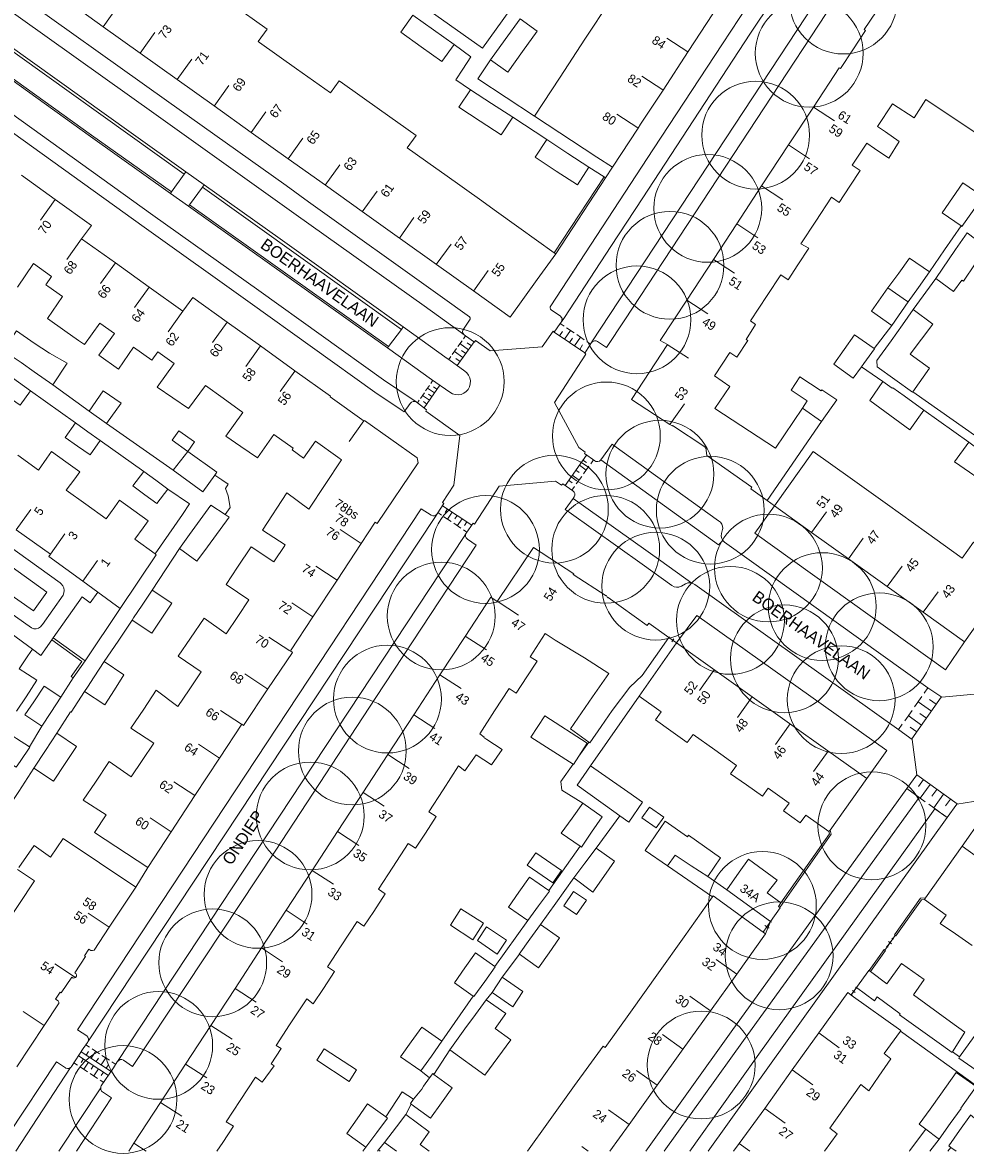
# Model space of a CAD drawing. Header units: metres. Extents: x 134994 to 136506, y 457393 to 459006.
# Tile 7 of 171: x 135305 to 135417, y 457400 to 457534. Entities that reach past the tile are written whole.
import ezdxf
from ezdxf.enums import TextEntityAlignment as Align

# ---------------------------------------------------------------- set-up
doc = ezdxf.new("R2010")
doc.units = ezdxf.units.M
for name, color, linetype, lineweight in [('B-WE-GR-BOOM-S', 250, 'Continuous', 13), ('B-WE-KG_BEBOUWING', 251, 'Continuous', 20), ('B-WE-KG_BEBOUWING TUSSENMUUR', 251, 'Continuous', 5), ('B-WE-KG_HUISNR', 251, 'Continuous', 5), ('B-WE-KG_ONDERGROND_REST', 251, 'Continuous', 5), ('B-WE-KG_STRAATNAAM', 251, 'Continuous', 5)]:
    doc.layers.add(name, color=color, linetype=linetype, lineweight=lineweight)
doc.styles.add('Styledgn000', font='dgn000.shx')

# ---------------------------------------------------------------- blocks, each defined once
blk = doc.blocks.new('SGR-BOOM_02')
blk.add_circle((0, 0), 6.4)

msp = doc.modelspace()

# ---------------------------------------------------------------- linework, layer by layer
at = {"layer": 'B-WE-KG_BEBOUWING', "flags": 128}
for points in [[(135310.51, 457536.69), (135314.91, 457533.55), (135319.3, 457530.41), (135323.7, 457527.28), (135328.09, 457524.14), (135332.49, 457521), (135336.88, 457517.86), (135341.28, 457514.73), (135345.63, 457511.62), (135350.07, 457508.45), (135350.19, 457508.36), (135354.46, 457505.31), (135358.86, 457502.17), (135363.23, 457499.05), (135366.44, 457503.53), (135368.62, 457506.58), (135368.45, 457506.7), (135364.24, 457509.71), (135361.33, 457511.79), (135359.85, 457512.85), (135355.45, 457515.98), (135354.39, 457516.74), (135350.99, 457519.16), (135352.04, 457520.64), (135347.71, 457523.73), (135343.31, 457526.86), (135342.93, 457527.13), (135341.87, 457525.69), (135337.87, 457528.54), (135333.48, 457531.68), (135333.3, 457531.8), (135334.37, 457533.25), (135330.13, 457536.28)], [(135375.11, 457536.67), (135372.1, 457532.08), (135369.14, 457527.57), (135366.1, 457522.91), (135373.5, 457518.07), (135375.35, 457516.85), (135378.4, 457521.51), (135378.7, 457521.96), (135381.36, 457526.03), (135384.36, 457530.62), (135387.27, 457535.07)], [(135406.66, 457535.32), (135405.24, 457533.2), (135405.4, 457533.08), (135403.91, 457530.79), (135402.45, 457528.57), (135402.27, 457528.67), (135399.22, 457524.01), (135396.26, 457519.5), (135393.07, 457514.64), (135390.11, 457510.13), (135387.34, 457505.91), (135384.17, 457501.08), (135381.03, 457496.3), (135381.88, 457495.79), (135377.63, 457489.28), (135382.17, 457486.32), (135382.45, 457486.14), (135382.49, 457486.2), (135386.33, 457483.65), (135386.35, 457483.55), (135386.43, 457483.55), (135386.58, 457482.63), (135391.91, 457478.86), (135391.78, 457478.68), (135393.72, 457477.3), (135400.18, 457486.65)], [(135397.91, 457488.26), (135398.49, 457489.12), (135396.56, 457490.4), (135397.61, 457491.98), (135400.12, 457490.31), (135400.2, 457490.43), (135401.98, 457489.25), (135400.18, 457486.65), (135397.91, 457488.26), (135394.73, 457483.51), (135387.52, 457488.2), (135389.3, 457490.83), (135387.48, 457492.07), (135389.3, 457494.84), (135390.14, 457494.29), (135391.42, 457496.28), (135391.24, 457496.39), (135392.36, 457498.17), (135391.75, 457498.6), (135393.73, 457501.63), (135395.33, 457504.08), (135396.22, 457503.47), (135397.37, 457505.25), (135398.67, 457507.26), (135397.74, 457507.77), (135399.49, 457510.44), (135401.35, 457513.29), (135402.27, 457512.68), (135403.55, 457514.62), (135404.76, 457516.48), (135403.83, 457517.09), (135405.55, 457519.72), (135406.47, 457519.09), (135408.17, 457517.93), (135409.41, 457519.91), (135407.76, 457521.06), (135406.84, 457521.69), (135408.59, 457524.38), (135411.17, 457522.71), (135412.58, 457524.92), (135422.35, 457518.38)], [(135305.2, 457515.9), (135309.22, 457513.02), (135313.5, 457509.95), (135312.34, 457508.36), (135316.35, 457505.49), (135320.35, 457502.62), (135324.36, 457499.76), (135325.54, 457501.38), (135329.61, 457498.46), (135333.56, 457495.63), (135337.67, 457492.69), (135341.88, 457489.66), (135341.84, 457489.58), (135345.87, 457486.7), (135345.94, 457486.8), (135352.17, 457482.34), (135352.28, 457481.76), (135347.42, 457474.55), (135347.2, 457474.7), (135345.54, 457472.18), (135342.67, 457467.82), (135339.8, 457463.46), (135337.13, 457459.41), (135337.37, 457459.22), (135334.46, 457454.9), (135331.56, 457450.58), (135331.36, 457450.72), (135328.72, 457446.7), (135325.79, 457442.23), (135322.98, 457437.95), (135320.2, 457433.71), (135313.88, 457437.87), (135315.25, 457439.94), (135312.52, 457441.68), (135313.98, 457443.84), (135315.62, 457446.29), (135318.24, 457444.45), (135319.53, 457446.4), (135320.91, 457448.47), (135318.18, 457450.24), (135319.71, 457452.51), (135321.21, 457454.74), (135323.78, 457452.81), (135325.11, 457454.81), (135326.52, 457456.94), (135323.8, 457458.8), (135325.27, 457460.95), (135326.89, 457463.32), (135329.52, 457461.46), (135330.88, 457463.51), (135332.19, 457465.49), (135329.49, 457467.3), (135330.86, 457469.35), (135332.48, 457471.78), (135335.17, 457469.99), (135336.45, 457471.92), (135336.5, 457472), (135333.81, 457473.77), (135336.7, 457478.18), (135339.32, 457476.25), (135343.2, 457482.1), (135342.76, 457482.42), (135340.1, 457484.33), (135338.68, 457482.31), (135337.33, 457483.29), (135337.47, 457483.49), (135335.18, 457485.13), (135333.24, 457482.35), (135331.25, 457483.7), (135329.45, 457484.91), (135331.5, 457487.75), (135329.13, 457489.44), (135327.04, 457490.93), (135325.05, 457488.19), (135323.18, 457489.47), (135321.33, 457490.73), (135323.35, 457493.55), (135321.39, 457494.95), (135320.67, 457493.96), (135318.52, 457495.49), (135316.72, 457492.87), (135314.37, 457494.55), (135316.23, 457497.13), (135314.5, 457498.35), (135312.68, 457495.8), (135311.98, 457496.29), (135310.36, 457497.43), (135308.28, 457498.88), (135310.09, 457501.5), (135308.33, 457502.75), (135308.11, 457502.91), (135308.78, 457503.87), (135306.63, 457505.42), (135304.74, 457502.62)], [(135410.45, 457500.86), (135408.51, 457498.08), (135406.12, 457499.75), (135408.06, 457502.53)], [(135304.57, 457473.78), (135308.63, 457470.9), (135308.45, 457470.63), (135312.47, 457467.7), (135314.25, 457466.4), (135316.91, 457464.46), (135321.2, 457470.84), (135321.08, 457470.93), (135318.66, 457472.67), (135319.66, 457474.04), (135320.25, 457474.85), (135318.55, 457476.08), (135316.85, 457477.32), (135316.27, 457476.51), (135315.27, 457475.11), (135312.86, 457476.84), (135310.52, 457478.52), (135311.53, 457479.87), (135312.13, 457480.67), (135310.46, 457481.89), (135308.78, 457483.1), (135308.2, 457482.29), (135307.22, 457480.89), (135304.77, 457482.65)], [(135317.93, 457400), (135318.56, 457400.96), (135321.72, 457405.8), (135324.68, 457410.34), (135327.69, 457414.94), (135330.56, 457419.34), (135333.7, 457424.14), (135336.62, 457428.62), (135339.72, 457433.36), (135342.73, 457437.96), (135345.73, 457442.56), (135348.7, 457447.11), (135351.78, 457451.83), (135354.88, 457456.58), (135357.86, 457461.14), (135360.92, 457465.82), (135361.69, 457465.28), (135365.98, 457471.69), (135370.77, 457468.57), (135370.71, 457468.49), (135374.62, 457465.97), (135374.67, 457465.99), (135374.79, 457465.74), (135374.86, 457465.78), (135379.49, 457462.45), (135379.68, 457462.72), (135382.07, 457461.01), (135378.9, 457456.48), (135377.43, 457455.12), (135375.34, 457452.33), (135374.03, 457450.44), (135372.69, 457448.51), (135372.57, 457448.6), (135370.38, 457450.17), (135371.69, 457452.06), (135373, 457453.95), (135374.93, 457456.73), (135372.04, 457458.58), (135368.56, 457460.7), (135367.39, 457461.49), (135365.59, 457458.73), (135366.44, 457458.22), (135365.21, 457456.36), (135363.91, 457454.39), (135363.11, 457454.95), (135361.37, 457452.29), (135359.6, 457449.58), (135360.15, 457449.18), (135360.11, 457449.12), (135360.44, 457448.91), (135362.26, 457447.71), (135361.01, 457445.89), (135359.17, 457447.07), (135357.85, 457445.16), (135357.1, 457445.76), (135355.26, 457442.94), (135353.55, 457440.32), (135354.45, 457439.75), (135353.15, 457437.78), (135351.97, 457435.98), (135351.09, 457436.53), (135349.27, 457433.74), (135347.57, 457431.13), (135348.39, 457430.57), (135347.02, 457428.48), (135345.86, 457426.73), (135345.06, 457427.29), (135343.16, 457424.38), (135341.55, 457421.92), (135342.37, 457421.34), (135341.04, 457419.31), (135339.85, 457417.5), (135339.07, 457418.11), (135337.04, 457415.02), (135335.45, 457412.57), (135336.05, 457412.21), (135334.85, 457410.37), (135335.2, 457410.16), (135333.79, 457408.21), (135332.98, 457408.8), (135331.17, 457406.02), (135329.52, 457403.5), (135330.37, 457402.97), (135329.11, 457401.04), (135328.4, 457400)], [(135304.62, 457452.28), (135305.75, 457453.98), (135307.04, 457455.94), (135305.92, 457456.66), (135304.93, 457457.29), (135305.94, 457458.82), (135306.5, 457459.62), (135300.08, 457464.32)], [(135378.84, 457439.6), (135379.74, 457440.87), (135381.44, 457439.66), (135380.54, 457438.39), (135378.84, 457439.6)], [(135304.89, 457433.7), (135306.7, 457436.31), (135308.66, 457434.92), (135310.15, 457437.15), (135318.78, 457431.37), (135315.62, 457426.6), (135313.82, 457423.89), (135313.64, 457423.83), (135313.45, 457423.83), (135313.2, 457424), (135312.68, 457423.22), (135312.8, 457423.14), (135311.52, 457421.2), (135311.67, 457421.1), (135311.73, 457420.96), (135311.73, 457420.79), (135311.64, 457420.66), (135311.62, 457420.64), (135311.5, 457420.58), (135311.34, 457420.57), (135311.32, 457420.58), (135311.17, 457420.67), (135309.93, 457418.8), (135309.81, 457418.88), (135309.26, 457418.05), (135309.56, 457417.85), (135309.63, 457417.72), (135309.62, 457417.56), (135309.6, 457417.5), (135307.89, 457414.93), (135304.64, 457410.02)], [(135421.27, 457433.07), (135416.87, 457436.22), (135412.54, 457430.1), (135412.39, 457429.88), (135414.98, 457428.03), (135414.28, 457427.05), (135416.09, 457425.81), (135418.08, 457424.44)], [(135368.28, 457431.87), (135365.24, 457433.98), (135366.25, 457435.45), (135369.3, 457433.33), (135368.28, 457431.87)], [(135302.95, 457426.38), (135306.75, 457432.11), (135304.72, 457433.46)], [(135371.11, 457428.12), (135369.58, 457429.15), (135370.73, 457430.86), (135372.27, 457429.83), (135371.11, 457428.12)], [(135365.28, 457400), (135367.78, 457403.48), (135370.87, 457407.79), (135374.26, 457412.5), (135374.51, 457412.32), (135377.49, 457416.5), (135380.82, 457421.18), (135383.88, 457425.47), (135387.24, 457430.2), (135387.33, 457430.32), (135393.27, 457426.01), (135393.53, 457425.82), (135390.11, 457421.05), (135386.98, 457416.67), (135383.76, 457412.17), (135380.67, 457407.84), (135377.34, 457403.19), (135375.06, 457400)], [(135356.12, 457426.83), (135357.37, 457428.78), (135360.04, 457427.07), (135358.79, 457425.11), (135356.12, 457426.83)], [(135361.67, 457423.42), (135359.32, 457425.01), (135360.42, 457426.65), (135362.78, 457425.06), (135361.67, 457423.42)], [(135400.54, 457400), (135402.04, 457402.08), (135401.16, 457402.76), (135402.91, 457405.21), (135404.84, 457407.91), (135405.78, 457407.17), (135407, 457408.93), (135408.42, 457410.98), (135407.63, 457411.59), (135409.55, 457414.28), (135409.61, 457414.35), (135403.71, 457418.55), (135403.29, 457418.86), (135399.85, 457414.06), (135396.7, 457409.65), (135393.43, 457405.08), (135390.39, 457400.94), (135389.72, 457400)], [(135340.27, 457410.8), (135341.12, 457412.18), (135344.97, 457409.68), (135344.11, 457408.28), (135340.27, 457410.8)], [(135349.73, 457400), (135348.31, 457401.03), (135349.71, 457402.9), (135350.82, 457404.38), (135353.59, 457402.32), (135352.54, 457400.82), (135353.61, 457400.03), (135353.59, 457400)], [(135416.16, 457400), (135415.52, 457400.46), (135415.29, 457400.63), (135416.57, 457402.46), (135417.85, 457404.3), (135417.86, 457404.31), (135418.09, 457404.12), (135419.78, 457402.79), (135420.2, 457402.49), (135418.99, 457400.78), (135418.44, 457400)], [(135412.56, 457402.62), (135410.61, 457400.04), (135410.67, 457400)]]:
    msp.add_lwpolyline(points, dxfattribs=at)
for points in [[(135351.67, 457534.93), (135354.12, 457533.19), (135356.56, 457531.45), (135355.11, 457529.41), (135352.67, 457531.16), (135350.22, 457532.9)], [(135360.9, 457529.6), (135362.64, 457532.04), (135364.39, 457534.48), (135366.42, 457533.03), (135364.68, 457530.59), (135362.93, 457528.15)], [(135362.15, 457520.7), (135359.64, 457522.34), (135357.14, 457523.98), (135358.51, 457526.07), (135361.01, 457524.43), (135363.52, 457522.79)], [(135367.55, 457520.14), (135370.06, 457518.5), (135372.57, 457516.86), (135371.2, 457514.77), (135368.69, 457516.41), (135366.18, 457518.05)], [(135415.72, 457513.23), (135416.95, 457515.01), (135419.34, 457513.37), (135418.09, 457511.59), (135416.84, 457509.82), (135416.75, 457509.88), (135414.49, 457511.45)], [(135416.1, 457507.07), (135413.75, 457503.64), (135415.85, 457502.12), (135416.82, 457503.45), (135417.03, 457503.33), (135418.42, 457505.4), (135418.91, 457505.06), (135420.29, 457506.94), (135417.46, 457509.05)], [(135409.35, 457504.29), (135410.64, 457506.05), (135412.99, 457504.42), (135411.68, 457502.59), (135410.45, 457500.86), (135410.37, 457500.92), (135408.06, 457502.53)], [(135409.79, 457498.16), (135411.05, 457499.96), (135413.4, 457498.22), (135412.06, 457496.44), (135410.71, 457494.66), (135412.98, 457493.01), (135411, 457490.18), (135410.97, 457490.14), (135406.8, 457493.17), (135406.74, 457493.89), (135408.46, 457496.26)], [(135305.16, 457493.66), (135303.03, 457495.11), (135304.6, 457497.43), (135306.73, 457495.98), (135308.55, 457494.76), (135310.64, 457493.58), (135308.93, 457491.01), (135306.73, 457492.56)], [(135402.87, 457495.22), (135401.63, 457493.47), (135403.94, 457491.79), (135404.93, 457493.16), (135405.22, 457493.55), (135406.47, 457495.29), (135406.41, 457495.34), (135404.11, 457496.97)], [(135304.85, 457491.34), (135306.27, 457490.32), (135305.03, 457488.59), (135303.61, 457489.6), (135302.19, 457490.62), (135303.43, 457492.35)], [(135409.98, 457489.7), (135412.31, 457488), (135410.66, 457485.67), (135408.3, 457487.42), (135405.93, 457489.17), (135407.44, 457491.41), (135408.58, 457490.61), (135408.63, 457490.68)], [(135313.24, 457487.9), (135314.92, 457490.31), (135317.03, 457488.84), (135315.31, 457486.42)], [(135313.09, 457485.45), (135314.56, 457484.4), (135313.34, 457482.69), (135311.87, 457483.73), (135310.4, 457484.78), (135311.62, 457486.49)], [(135324.95, 457483.12), (135323.1, 457484.46), (135323.88, 457485.54), (135325.74, 457484.23)], [(135328.15, 457480.3), (135328.39, 457480.63), (135324.95, 457483.12), (135323.21, 457480.88), (135326.73, 457478.33)], [(135419.38, 457482.96), (135421.16, 457481.66), (135419.55, 457479.38), (135417.75, 457480.64), (135415.95, 457481.89), (135417.67, 457484.2)], [(135319.86, 457477.96), (135321.29, 457476.91), (135322.56, 457478.63), (135321.14, 457479.68), (135319.71, 457480.73), (135318.44, 457479.01)], [(135325.14, 457473.24), (135327.68, 457476.74), (135329.39, 457475.6), (135329.84, 457475.32), (135327.28, 457471.79), (135326.04, 457470.09), (135323.95, 457471.6)], [(135318.34, 457463.07), (135318.52, 457463.34), (135319.52, 457464.86), (135320.71, 457466.65), (135323.05, 457465.09), (135321.86, 457463.31), (135320.68, 457461.52)], [(135382.98, 457460.36), (135387.5, 457457.13), (135391.95, 457453.96), (135396.37, 457450.81), (135400.92, 457447.56), (135405.54, 457444.27), (135401.21, 457438.15), (135401.05, 457437.96), (135398.32, 457439.92), (135397.65, 457439.01), (135395.67, 457440.41), (135396.32, 457441.34), (135393.85, 457443.1), (135393.18, 457442.18), (135391.27, 457443.51), (135389.37, 457444.83), (135390.09, 457445.82), (135387.51, 457447.66), (135384.93, 457449.5), (135384.22, 457448.56), (135382.29, 457449.94), (135380.45, 457451.25), (135381.15, 457452.19), (135378.53, 457454.06)], [(135312.7, 457454.58), (135313.04, 457455.1), (135313.85, 457456.34), (135315.02, 457458.15), (135317.37, 457456.57), (135316.23, 457454.8), (135315.08, 457453.03)], [(135307.62, 457450.47), (135305.62, 457451.81), (135306.68, 457453.39), (135307.91, 457455.23), (135309.87, 457453.92), (135308.68, 457452.1)], [(135370.73, 457445.94), (135370.68, 457445.97), (135365.69, 457449.19), (135367.32, 457451.71), (135372.36, 457448.46), (135371.36, 457446.92)], [(135308.05, 457447.58), (135309.42, 457449.65), (135311.73, 457448.08), (135310.38, 457446.04), (135309.02, 457443.96), (135306.69, 457445.5)], [(135306.14, 457448.02), (135306.18, 457447.99), (135305.06, 457446.3), (135304.58, 457445.6), (135304.47, 457445.68), (135302.7, 457446.85), (135304.27, 457449.25), (135304.62, 457449.02)], [(135377.18, 457442.68), (135378.92, 457441.47), (135377.29, 457439.1), (135376.24, 457439.85), (135375.54, 457440.35), (135371.19, 457443.48), (135372.76, 457445.76)], [(135370.57, 457439.56), (135371.86, 457441.33), (135374.14, 457439.73), (135372.88, 457437.88), (135371.68, 457436.13), (135371.54, 457436.22), (135369.28, 457437.78)], [(135384.7, 457433.91), (135382.8, 457435.16), (135381.89, 457433.88), (135379.23, 457435.73), (135381.63, 457439.19), (135384.28, 457437.35), (135384.4, 457437.52), (135386.3, 457436.18), (135388.2, 457434.84), (135386.68, 457432.62)], [(135373.43, 457436.01), (135375.34, 457434.66), (135375.62, 457434.46), (135374.32, 457432.62), (135373.02, 457430.78), (135370.77, 457432.46), (135372.08, 457434.21)], [(135394.11, 457427.29), (135388.92, 457431.06), (135390.4, 457433.13), (135391.5, 457434.67), (135394.9, 457432.21), (135393.71, 457430.7), (135395.36, 457429.49), (135395.06, 457429.06), (135395.22, 457428.94), (135395.26, 457428.92)], [(135364.26, 457430.77), (135363.02, 457429), (135365.31, 457427.41), (135366.6, 457429.13), (135367.9, 457430.88), (135367.8, 457430.95), (135365.5, 457432.54)], [(135365.55, 457425.18), (135366.82, 457426.94), (135369.09, 457425.35), (135367.84, 457423.57), (135366.59, 457421.78), (135364.31, 457423.39), (135364.28, 457423.41)], [(135357.85, 457421.79), (135359.1, 457423.58), (135361.4, 457421.94), (135361.45, 457421.9), (135360.19, 457420.15), (135358.9, 457418.36), (135358.82, 457418.42), (135356.59, 457420)], [(135406, 457421.33), (135405.84, 457421.45), (135405.79, 457421.48), (135404.32, 457419.43), (135406.46, 457417.87), (135406.8, 457418.33), (135409.53, 457416.33), (135409.43, 457416.19), (135413.87, 457413.03), (135415.69, 457411.74), (135415.73, 457411.8), (135417.21, 457414.15), (135415.5, 457415.38), (135411.09, 457418.56), (135412.36, 457420.39), (135409.66, 457422.29), (135407.95, 457419.87)], [(135361.1, 457418.84), (135363.52, 457417.16), (135364.73, 457418.97), (135362.28, 457420.67), (135361.07, 457418.86)], [(135359.11, 457416.26), (135357.85, 457414.52), (135356.06, 457412.06), (135360.22, 457409.02), (135363.28, 457413.22), (135361.45, 457414.56), (135362.71, 457416.35), (135360.38, 457417.99)], [(135353.86, 457411.3), (135355.1, 457413.07), (135352.75, 457414.72), (135351.48, 457412.98), (135350.2, 457411.23), (135352.62, 457409.54)], [(135416.57, 457411.22), (135418.29, 457413.63), (135420.34, 457412.22), (135418.54, 457409.62), (135416.46, 457411.07)], [(135352.73, 457407.39), (135352.91, 457407.72), (135353.65, 457408.71), (135354.04, 457409.23), (135354.17, 457409.13), (135356.32, 457407.54), (135355.05, 457405.74), (135353.77, 457403.94), (135351.48, 457405.61), (135351.38, 457405.68), (135351.75, 457406.18)], [(135415.46, 457403.28), (135414.13, 457401.44), (135414.01, 457401.53), (135412.56, 457402.62), (135411.78, 457403.21), (135413.06, 457405), (135414.34, 457406.79), (135416.15, 457409.35), (135418.52, 457407.68), (135418.52, 457407.68), (135416.71, 457405.12), (135416.76, 457405.08)], [(135347.39, 457402.24), (135348.64, 457403.94), (135348.46, 457404.07), (135346.3, 457405.64), (135345.06, 457403.87), (135343.82, 457402.1), (135346.09, 457400.47)]]:
    msp.add_lwpolyline(points, close=True, dxfattribs=at)
at = {"layer": 'B-WE-KG_BEBOUWING'}
msp.add_lwpolyline([(135394.59, 457476.65), (135399, 457473.49), (135403.37, 457470.37), (135407.99, 457467.06), (135412.26, 457464.01), (135417.14, 457460.51), (135421.72, 457466.92), (135421.56, 457467.04), (135422.97, 457468.98), (135418.23, 457472.33), (135416.89, 457470.42), (135412.63, 457473.48), (135408, 457476.79), (135403.58, 457479.96), (135399.18, 457483.11)], close=True, dxfattribs=at)
for points in [[(135413.04, 457400), (135414.13, 457401.44)], [(135347.8, 457400), (135347.58, 457400.16), (135347.46, 457400)]]:
    msp.add_lwpolyline(points, dxfattribs=at)
at = {"layer": 'B-WE-KG_BEBOUWING TUSSENMUUR'}
for p, q in [((135314.91, 457533.55), (135316.65, 457535.99)), ((135319.3, 457530.41), (135321.04, 457532.85)), ((135384.31, 457530.55), (135381.8, 457532.2)), ((135323.69, 457527.27), (135325.44, 457529.71)), ((135381.35, 457526.04), (135378.84, 457527.68)), ((135328.09, 457524.13), (135329.83, 457526.57)), ((135332.48, 457520.99), (135334.23, 457523.43)), ((135399.22, 457524.01), (135401.73, 457522.36)), ((135378.39, 457521.52), (135375.88, 457523.16)), ((135336.88, 457517.85), (135338.62, 457520.3)), ((135396.26, 457519.5), (135398.77, 457517.85)), ((135341.27, 457514.72), (135343.01, 457517.16)), ((135345.66, 457511.58), (135347.41, 457514.02)), ((135393.07, 457514.64), (135395.58, 457512.99)), ((135309.22, 457513.02), (135307.48, 457510.58)), ((135350.06, 457508.44), (135351.8, 457510.88)), ((135390.11, 457510.13), (135392.61, 457508.48)), ((135312.34, 457508.36), (135310.6, 457505.92)), ((135354.45, 457505.3), (135356.2, 457507.74)), ((135387.34, 457505.91), (135389.85, 457504.26)), ((135316.35, 457505.49), (135314.6, 457503.05)), ((135358.85, 457502.16), (135360.59, 457504.6)), ((135320.35, 457502.62), (135318.61, 457500.19)), ((135384.17, 457501.08), (135386.67, 457499.43)), ((135324.36, 457499.76), (135322.61, 457497.32)), ((135329.61, 457498.47), (135327.87, 457496.03)), ((135333.56, 457495.64), (135331.82, 457493.19)), ((135381.86, 457495.82), (135384.37, 457494.17)), ((135337.65, 457492.66), (135335.91, 457490.22)), ((135382.17, 457486.32), (135383.92, 457488.76)), ((135345.84, 457486.73), (135344.1, 457484.29)), ((135304.57, 457473.78), (135306.31, 457476.23)), ((135399, 457473.49), (135400.75, 457475.93)), ((135345.54, 457472.18), (135343.04, 457473.83)), ((135308.63, 457470.9), (135310.37, 457473.34)), ((135403.37, 457470.37), (135405.12, 457472.81)), ((135312.47, 457467.7), (135314.21, 457470.15)), ((135342.67, 457467.82), (135340.16, 457469.47)), ((135407.99, 457467.06), (135409.74, 457469.5)), ((135412.26, 457464.01), (135414.01, 457466.45)), ((135339.8, 457463.46), (135337.29, 457465.11)), ((135361.68, 457465.32), (135364.2, 457463.68)), ((135337.08, 457459.42), (135334.58, 457461.07)), ((135357.89, 457461.18), (135360.4, 457459.54)), ((135334.46, 457454.89), (135331.7, 457456.71)), ((135354.88, 457456.58), (135357.39, 457454.94)), ((135387.45, 457457.17), (135385.71, 457454.73)), ((135391.95, 457453.96), (135390.21, 457451.51)), ((135331.33, 457450.7), (135328.83, 457452.35)), ((135351.78, 457451.83), (135354.29, 457450.19)), ((135396.46, 457450.74), (135394.72, 457448.3)), ((135328.72, 457446.7), (135326.22, 457448.35)), ((135348.7, 457447.11), (135351.21, 457445.47)), ((135400.97, 457447.53), (135399.23, 457445.09)), ((135325.79, 457442.23), (135323.28, 457443.88)), ((135345.76, 457442.61), (135348.27, 457440.97)), ((135322.98, 457437.95), (135320.47, 457439.6)), ((135342.72, 457437.97), (135345.24, 457436.33)), ((135339.72, 457433.36), (135342.23, 457431.72)), ((135315.62, 457426.6), (135313.11, 457428.26)), ((135336.62, 457428.62), (135339.13, 457426.98)), ((135333.7, 457424.14), (135336.21, 457422.5)), ((135390.11, 457421.05), (135387.67, 457422.79)), ((135311.62, 457420.64), (135309.15, 457422.27)), ((135330.56, 457419.34), (135333.07, 457417.7)), ((135386.98, 457416.67), (135384.54, 457418.41)), ((135307.89, 457414.93), (135305.39, 457416.59)), ((135327.69, 457414.94), (135330.2, 457413.3)), ((135383.73, 457412.12), (135381.29, 457413.86)), ((135399.85, 457414.06), (135402.29, 457412.3)), ((135324.68, 457410.34), (135327.19, 457408.7)), ((135380.67, 457407.84), (135378.23, 457409.59)), ((135396.7, 457409.65), (135399.14, 457407.9)), ((135321.72, 457405.8), (135324.23, 457404.16)), ((135377.34, 457403.19), (135374.9, 457404.93)), ((135393.43, 457405.08), (135395.87, 457403.33)), ((135318.56, 457400.96), (135320.02, 457400)), ((135372.49, 457400), (135371.73, 457400.55)), ((135390.39, 457400.94), (135391.66, 457400))]:
    msp.add_line(p, q, dxfattribs=at)
at = {"layer": 'B-WE-KG_ONDERGROND_REST'}
for p, q in [((135359.36, 457527.34), (135360.9, 457529.6)), ((135359.36, 457527.34), (135366.1, 457522.91)), ((135367.55, 457520.14), (135363.52, 457522.79)), ((135372.57, 457516.86), (135374.36, 457515.7)), ((135374.53, 457515.59), (135375.35, 457516.85)), ((135368.45, 457506.7), (135374.36, 457515.7)), ((135368.62, 457506.58), (135374.53, 457515.59)), ((135374.36, 457515.7), (135374.53, 457515.59)), ((135322.89, 457513.75), (135323.02, 457513.92)), ((135326.68, 457514.5), (135350.3, 457497.6)), ((135322.89, 457513.75), (135325.05, 457512.22)), ((135339.27, 457512.75), (135354.9, 457501.59)), ((135325.05, 457512.22), (135325.17, 457512.39)), ((135325.05, 457512.22), (135348.65, 457495.4)), ((135348.77, 457495.56), (135325.17, 457512.39)), ((135337.81, 457511.21), (135352.99, 457500.39)), ((135414.79, 457507.06), (135416.75, 457509.88)), ((135412.99, 457504.42), (135414.79, 457507.06)), ((135411.05, 457499.96), (135413.75, 457503.64)), ((135358.38, 457499.11), (135354.9, 457501.59)), ((135357.66, 457497.63), (135358.48, 457498.81)), ((135369.16, 457498.3), (135369.61, 457497.99)), ((135369.91, 457497.79), (135370.82, 457497.18)), ((135406.41, 457495.34), (135408.51, 457498.08)), ((135357.68, 457496.49), (135357.93, 457496.85)), ((135357.93, 457496.85), (135357.76, 457496.97)), ((135357.93, 457496.85), (135358.99, 457496.1)), ((135368.46, 457497.26), (135372.08, 457494.83)), ((135369.07, 457496.85), (135369.41, 457497.37)), ((135369.67, 457496.45), (135370.37, 457497.48)), ((135370.27, 457496.04), (135370.62, 457496.56)), ((135370.87, 457495.64), (135371.57, 457496.67)), ((135371.12, 457496.98), (135372.02, 457496.37)), ((135348.77, 457495.56), (135348.65, 457495.4)), ((135356.34, 457494.62), (135356.84, 457495.33)), ((135356.93, 457493.31), (135358.95, 457496.12)), ((135357.01, 457495.56), (135357.51, 457496.26)), ((135358.27, 457495.18), (135357.26, 457495.91)), ((135358.61, 457495.65), (135358.1, 457496.01)), ((135371.48, 457495.23), (135371.82, 457495.75)), ((135372.07, 457494.78), (135372.86, 457496.05)), ((135372.32, 457496.17), (135372.77, 457495.86)), ((135355.92, 457494.04), (135356.17, 457494.39)), ((135357.82, 457492.66), (135355.92, 457494.04)), ((135357.6, 457494.25), (135356.59, 457494.97)), ((135357.27, 457493.78), (135356.76, 457494.14)), ((135357.94, 457494.72), (135357.43, 457495.08)), ((135407.44, 457491.41), (135404.93, 457493.16)), ((135354.05, 457491.56), (135353.79, 457491.17)), ((135306.27, 457490.32), (135311.62, 457486.49)), ((135308.93, 457491.01), (135313.24, 457487.9)), ((135353.03, 457490.07), (135352.58, 457489.41)), ((135353.63, 457489.18), (135352.8, 457489.74)), ((135354.86, 457490.98), (135353.01, 457488.27)), ((135353.63, 457490.95), (135353.18, 457490.29)), ((135354.23, 457490.06), (135353.41, 457490.62)), ((135353.93, 457489.62), (135353.52, 457489.9)), ((135354.53, 457490.5), (135354.12, 457490.78)), ((135411, 457490.18), (135423.62, 457481.29)), ((135352.43, 457489.19), (135352.2, 457488.86)), ((135353.28, 457488.06), (135352.2, 457488.86)), ((135353.33, 457488.74), (135352.92, 457489.02)), ((135417.67, 457484.2), (135412.31, 457488)), ((135315.31, 457486.42), (135323.21, 457480.88)), ((135319.71, 457480.73), (135314.56, 457484.4)), ((135369.73, 457479.08), (135372.29, 457482.68)), ((135371.86, 457482.08), (135372.27, 457481.79)), ((135372.78, 457481.65), (135373.1, 457482.1)), ((135371.01, 457480.88), (135371.41, 457480.59)), ((135371.43, 457481.48), (135372.25, 457480.9)), ((135371.93, 457480.45), (135372.57, 457481.35)), ((135370.15, 457479.68), (135370.56, 457479.39)), ((135370.58, 457480.28), (135371.39, 457479.7)), ((135371.07, 457479.25), (135371.71, 457480.15)), ((135370.54, 457478.5), (135370.86, 457478.95)), ((135355.34, 457476.94), (135354.54, 457475.68)), ((135355.2, 457476.66), (135358.65, 457474.34)), ((135393.72, 457477.3), (135394.59, 457476.65)), ((135354.64, 457475.84), (135355.07, 457475.55)), ((135355.36, 457475.35), (135356.22, 457474.77)), ((135355.77, 457476.28), (135355.49, 457475.86)), ((135356.35, 457475.89), (135355.79, 457475.06)), ((135356.92, 457475.5), (135356.64, 457475.09)), ((135357.5, 457475.11), (135356.94, 457474.28)), ((135356.51, 457474.58), (135357.37, 457473.99)), ((135357.66, 457473.8), (135358.09, 457473.51)), ((135358.07, 457474.73), (135357.79, 457474.31)), ((135358.01, 457473.4), (135358.81, 457474.58)), ((135320.71, 457466.65), (135323.95, 457471.6)), ((135316.91, 457464.46), (135312.78, 457458.25)), ((135318.34, 457463.07), (135316.68, 457460.59)), ((135308.98, 457460.97), (135308.8, 457460.72)), ((135316.68, 457460.59), (135315.02, 457458.15)), ((135382.14, 457461.1), (135382, 457460.92)), ((135382.98, 457460.36), (135382.07, 457461.01)), ((135382.07, 457461.01), (135382.98, 457460.36)), ((135382.98, 457460.36), (135382.07, 457461.01)), ((135382.65, 457460.87), (135382.39, 457460.5)), ((135383.05, 457460.45), (135382.91, 457460.27)), ((135311.36, 457456.22), (135309.87, 457453.92)), ((135412.37, 457454.41), (135412.81, 457455.03)), ((135312.7, 457454.58), (135311.1, 457452.14)), ((135372.76, 457445.76), (135378.53, 457454.06)), ((135410.9, 457448.97), (135414.38, 457453.93)), ((135411.21, 457452.76), (135412.08, 457454)), ((135413.8, 457453.1), (135413.01, 457453.65)), ((135419.22, 457454.35), (135414.48, 457453.94)), ((135311.03, 457452.19), (135309.42, 457449.65)), ((135311.03, 457452.19), (135311.1, 457452.14)), ((135410.05, 457451.11), (135410.92, 457452.35)), ((135413.22, 457452.27), (135411.65, 457453.38)), ((135412.06, 457450.62), (135410.48, 457451.73)), ((135412.64, 457451.45), (135411.85, 457452)), ((135306.14, 457448.02), (135307.62, 457450.47)), ((135409.32, 457450.08), (135409.76, 457450.7)), ((135410.95, 457448.91), (135409.35, 457450.06)), ((135411.48, 457449.8), (135410.69, 457450.35)), ((135372.57, 457448.6), (135371.36, 457446.92)), ((135411.48, 457444.71), (135410.95, 457448.91)), ((135411.48, 457444.71), (135410.3, 457443.08)), ((135416.27, 457441.26), (135411.48, 457444.71)), ((135412.27, 457444.13), (135411.69, 457443.32)), ((135410.9, 457442.65), (135410.3, 457443.08)), ((135413.07, 457443.56), (135411.9, 457441.93)), ((135413.87, 457442.98), (135413.28, 457442.17)), ((135412.5, 457441.5), (135411.3, 457442.36)), ((135414.67, 457442.41), (135413.5, 457440.78)), ((135415.47, 457441.83), (135414.88, 457441.02)), ((135420.64, 457441.92), (135416.24, 457441.22)), ((135414.1, 457440.35), (135412.9, 457441.21)), ((135415.09, 457439.63), (135414.49, 457440.06)), ((135416.24, 457441.22), (135415.09, 457439.63)), ((135376.24, 457439.85), (135373.43, 457436.01)), ((135367.8, 457430.95), (135371.54, 457436.22)), ((135318.78, 457431.37), (135320.2, 457433.71)), ((135386.68, 457432.62), (135388.92, 457431.06)), ((135361.4, 457421.94), (135365.31, 457427.41)), ((135394.11, 457427.29), (135393.27, 457426.01)), ((135394.11, 457427.29), (135393.27, 457426.02)), ((135393.44, 457426.82), (135393.95, 457426.48)), ((135394.11, 457427.29), (135393.53, 457425.82)), ((135393.99, 457427.37), (135394.24, 457427.2)), ((135393.14, 457426.1), (135393.4, 457425.93)), ((135407.7, 457423.89), (135408.92, 457425.64)), ((135408.73, 457425.17), (135408.54, 457425.3)), ((135408.08, 457424.24), (135407.89, 457424.37)), ((135407.98, 457424.3), (135408.64, 457425.23)), ((135408.5, 457424.64), (135408.12, 457424.9)), ((135364.31, 457423.39), (135362.28, 457420.67)), ((135361.1, 457418.84), (135360.38, 457417.99)), ((135403.63, 457418.62), (135403.8, 457418.5)), ((135404.32, 457419.43), (135403.71, 457418.55)), ((135404.32, 457419.43), (135403.71, 457418.56)), ((135403.84, 457419.11), (135404.19, 457418.87)), ((135404.23, 457419.49), (135404.4, 457419.37)), ((135355.1, 457413.07), (135358.82, 457418.42)), ((135312.85, 457412.65), (135313.28, 457412.36)), ((135312.88, 457411.43), (135313.16, 457411.85)), ((135313.47, 457411.04), (135314.02, 457411.87)), ((135313.58, 457412.17), (135314.47, 457411.58)), ((135356.06, 457412.06), (135354.17, 457409.13)), ((135311.43, 457410.51), (135311.87, 457410.22)), ((135311.97, 457411.35), (135315.52, 457409.01)), ((135312.29, 457411.82), (135315.84, 457409.48)), ((135312.57, 457410.96), (135312.3, 457410.54)), ((135313.16, 457410.57), (135312.61, 457409.73)), ((135314.07, 457410.65), (135314.34, 457411.07)), ((135314.66, 457410.26), (135315.21, 457411.09)), ((135314.76, 457411.39), (135315.65, 457410.8)), ((135315.95, 457410.6), (135316.39, 457410.32)), ((135415.73, 457411.8), (135416.57, 457411.22)), ((135311.04, 457409.93), (135304.53, 457400)), ((135312.17, 457410.03), (135313.06, 457409.44)), ((135313.35, 457409.24), (135314.24, 457408.66)), ((135313.75, 457410.18), (135313.48, 457409.76)), ((135314.35, 457409.79), (135313.8, 457408.95)), ((135314.94, 457409.4), (135314.66, 457408.98)), ((135315.25, 457409.87), (135315.52, 457410.28)), ((135352.62, 457409.54), (135353.65, 457408.71)), ((135314.54, 457408.46), (135314.97, 457408.18)), ((135314.61, 457407.54), (135309.62, 457400)), ((135348.46, 457404.07), (135350.38, 457407.07)), ((135351.48, 457405.61), (135350.82, 457404.38)), ((135345.72, 457400), (135346.09, 457400.47)), ((135348.31, 457401.03), (135347.58, 457400.16)), ((135415.18, 457400), (135415.52, 457400.46))]:
    msp.add_line(p, q, dxfattribs=at)
at = {"layer": 'B-WE-KG_ONDERGROND_REST', "flags": 128}
for points in [[(135343.39, 457542.81), (135349.81, 457538.21), (135359.93, 457530.99), (135363.16, 457535.5)], [(135299.86, 457540.92), (135303.3, 457538.44), (135322.41, 457524.8), (135336.64, 457514.67), (135339.27, 457512.75)], [(135297.98, 457539.7), (135301.9, 457536.86), (135321.18, 457523.08), (135337.81, 457511.21)], [(135367.98, 457500.3), (135370.08, 457503.48), (135380.25, 457519.03), (135388.42, 457531.51), (135392.38, 457537.56)], [(135394.57, 457537.06), (135394.4, 457536.79), (135391.68, 457532.68), (135378.98, 457513.24), (135375.15, 457507.43), (135369.65, 457499.01), (135369.32, 457498.5)], [(135372.86, 457496.05), (135373.02, 457496.18), (135373.21, 457496.25), (135373.42, 457496.24), (135373.58, 457496.16), (135374.65, 457495.45), (135376.84, 457498.75), (135401.64, 457536.52), (135400.49, 457537.32), (135400.39, 457537.51), (135400.36, 457537.72), (135400.4, 457537.92), (135400.45, 457538.01)], [(135372.91, 457496.13), (135400.45, 457538.01)], [(135324.73, 457516.32), (135318.22, 457520.96), (135303.59, 457531.43), (135301.52, 457532.92)], [(135352.06, 457489), (135348.19, 457491.6), (135333.38, 457502.21), (135320.79, 457511.18), (135299.08, 457526.76), (135296.9, 457528.35), (135291.51, 457532.15), (135290.54, 457530.66)], [(135323.02, 457513.92), (135313.51, 457520.68), (135299.95, 457530.41), (135301.47, 457532.51), (135324.53, 457516.03)], [(135358.51, 457526.07), (135356.78, 457527.23), (135357.6, 457528.49), (135358.56, 457529.95), (135356.56, 457531.45)], [(135350.41, 457487.96), (135347.17, 457490.13), (135332.34, 457500.76), (135319.76, 457509.73), (135298.03, 457525.32), (135295.86, 457526.9), (135290.54, 457530.66)], [(135299.67, 457530.37), (135313.39, 457520.52), (135322.89, 457513.75)], [(135323.02, 457513.92), (135324.53, 457516.03)], [(135324.53, 457516.03), (135324.73, 457516.32)], [(135326.88, 457514.78), (135324.73, 457516.32)], [(135325.17, 457512.39), (135326.68, 457514.5)], [(135326.68, 457514.5), (135326.88, 457514.78)], [(135335.9, 457508.34), (135326.88, 457514.78)], [(135335.9, 457508.34), (135350.53, 457497.89)], [(135357.76, 457496.97), (135357.12, 457497.43), (135352.99, 457500.39)], [(135368.1, 457499.91), (135367.99, 457500.02), (135367.95, 457500.16), (135367.98, 457500.3)], [(135369.32, 457498.5), (135369.39, 457498.88), (135369.2, 457499.19), (135368.1, 457499.91)], [(135350.53, 457497.89), (135350.3, 457497.6)], [(135350.53, 457497.89), (135355.75, 457494.16)], [(135358.48, 457498.81), (135358.47, 457498.99), (135358.38, 457499.11)], [(135368.46, 457497.27), (135369.16, 457498.3), (135369.32, 457498.5)], [(135350.3, 457497.6), (135348.77, 457495.56)], [(135357.76, 457496.97), (135357.63, 457497.11), (135357.57, 457497.3), (135357.59, 457497.49), (135357.66, 457497.63)], [(135358.99, 457496.1), (135359.12, 457496.28), (135360.84, 457495.05), (135367.02, 457495.52), (135368.31, 457497.39), (135368.46, 457497.27)], [(135348.65, 457495.4), (135353.89, 457491.67)], [(135372.86, 457496.05), (135372.91, 457496.13)], [(135355.75, 457494.16), (135355.92, 457494.04)], [(135372.07, 457494.78), (135372.21, 457494.65), (135368.47, 457488.93), (135371.36, 457483.59), (135372.14, 457483.02), (135372.04, 457482.86)], [(135358.23, 457490.48), (135358.39, 457490.79), (135358.48, 457491.14), (135358.49, 457491.49), (135358.43, 457491.84), (135358.28, 457492.16), (135358.07, 457492.44), (135357.82, 457492.66)], [(135353.89, 457491.67), (135356.06, 457490.13), (135356.36, 457489.95), (135356.7, 457489.85), (135357.05, 457489.83), (135357.39, 457489.88), (135357.71, 457490.02), (135358, 457490.22), (135358.18, 457490.43), (135358.23, 457490.48)], [(135352.2, 457488.86), (135352.08, 457488.95), (135351.89, 457489.03), (135351.69, 457489.03), (135351.5, 457488.95), (135351.36, 457488.81), (135350.65, 457487.8), (135350.41, 457487.96)], [(135352.2, 457488.86), (135352.22, 457488.89), (135352.06, 457489)], [(135355.34, 457476.94), (135355.19, 457477.05), (135356.54, 457479.11), (135357.24, 457485), (135353.2, 457487.9), (135353.28, 457488.06)], [(135373.97, 457482.11), (135375.31, 457483.99), (135375.52, 457483.82)], [(135375.52, 457483.82), (135387.95, 457474.86), (135388.17, 457474.69), (135388.34, 457474.47), (135388.44, 457474.22), (135388.46, 457473.94), (135388.44, 457473.83), (135388.3, 457473.35), (135388.28, 457473.06), (135388.34, 457472.78), (135388.48, 457472.53)], [(135288.78, 457482.59), (135287.77, 457481.13), (135308.23, 457466.41), (135306.63, 457464.16), (135300.33, 457468.59), (135299.31, 457467.13)], [(135299.31, 457467.13), (135306.39, 457462.14), (135306.66, 457462.06), (135306.94, 457462.05), (135307.21, 457462.12), (135307.45, 457462.27), (135307.64, 457462.48), (135307.69, 457462.57), (135310.15, 457466.03), (135310.25, 457466.31), (135310.28, 457466.6), (135310.23, 457466.9), (135310.11, 457467.16), (135309.92, 457467.39), (135309.78, 457467.49), (135288.78, 457482.59)], [(135372.04, 457482.86), (135373.26, 457481.98), (135373.37, 457481.93)], [(135373.37, 457481.93), (135373.44, 457481.9), (135373.64, 457481.9), (135373.83, 457481.97), (135373.97, 457482.11)], [(135373.97, 457482.11), (135387.95, 457472.03), (135388.48, 457472.53)], [(135328.15, 457480.3), (135329, 457479.72), (135329.75, 457479.24), (135329.43, 457478.7), (135329.76, 457477.83), (135329.99, 457476.45), (135329.39, 457475.6)], [(135369.45, 457479.25), (135369.33, 457479.12), (135368.61, 457479.56), (135361.93, 457478.97), (135358.97, 457474.48), (135358.81, 457474.58)], [(135369.45, 457479.25), (135370.66, 457478.42), (135370.78, 457478.32)], [(135321.08, 457470.93), (135324.33, 457475.63), (135325.14, 457476.88), (135322.56, 457478.63)], [(135370.78, 457478.32), (135370.81, 457478.29), (135370.89, 457478.11), (135370.9, 457477.92), (135370.83, 457477.73), (135370.68, 457477.53)], [(135370.68, 457477.53), (135369.75, 457476.23), (135370.24, 457475.89)], [(135370.68, 457477.53), (135381.1, 457470.12), (135384.8, 457467.45)], [(135417.14, 457460.51), (135414.88, 457457.18), (135392.27, 457473.39), (135394.59, 457476.65)], [(135354.54, 457475.68), (135354.41, 457475.55), (135354.22, 457475.46), (135354.02, 457475.46), (135353.83, 457475.53), (135352.66, 457476.28), (135340.55, 457457.94), (135311.87, 457414.41), (135312.96, 457413.7), (135313.1, 457413.56), (135313.17, 457413.37), (135313.17, 457413.17), (135313.08, 457412.99)], [(135313.08, 457412.99), (135354.26, 457475.26)], [(135354.26, 457475.26), (135354.54, 457475.68)], [(135370.24, 457475.89), (135378.89, 457469.73), (135382.42, 457467.18), (135382.68, 457467.04), (135382.96, 457466.98), (135383.25, 457466.99), (135383.52, 457467.09), (135383.56, 457467.11), (135384.03, 457467.4), (135384.31, 457467.49), (135384.6, 457467.5), (135384.8, 457467.45)], [(135316.61, 457410.64), (135316.75, 457410.79), (135316.93, 457410.88), (135317.13, 457410.89), (135317.32, 457410.82), (135318.38, 457410.07), (135335.31, 457435.64), (135347.28, 457453.9), (135359.2, 457471.96), (135358.14, 457472.68), (135358, 457472.83), (135357.93, 457473.01), (135357.93, 457473.22), (135358.01, 457473.4)], [(135316.61, 457410.64), (135357.75, 457473)], [(135357.75, 457473), (135358.01, 457473.4)], [(135388.48, 457472.53), (135388.68, 457472.33), (135412.81, 457455.03)], [(135384.8, 457467.45), (135384.89, 457467.43), (135385.13, 457467.29), (135409.35, 457450.06)], [(135308.98, 457460.97), (135312.42, 457465.83), (135313.36, 457465.14), (135314.25, 457466.4)], [(135405.54, 457444.27), (135407.93, 457447.59), (135385.36, 457463.61), (135382.98, 457460.36)], [(135308.8, 457460.72), (135307.49, 457458.87), (135306.5, 457459.62)], [(135308.8, 457460.72), (135312.37, 457458.18)], [(135308.98, 457460.97), (135312.78, 457458.25)], [(135312.37, 457458.18), (135311.11, 457456.39), (135311.36, 457456.22)], [(135312.78, 457458.25), (135311.36, 457456.22)], [(135414.48, 457453.94), (135412.81, 457455.03)], [(135412.81, 457455.03), (135412.81, 457455.03)], [(135301.5, 457437.7), (135304.91, 457442.74), (135306.69, 457445.5)], [(135370.68, 457445.97), (135369.22, 457443.93), (135369.36, 457442.87), (135371.86, 457441.33)], [(135410.3, 457443.08), (135389.46, 457414.19), (135379.31, 457400)], [(135411.75, 457442.03), (135410.3, 457443.08)], [(135381.5, 457400), (135390.91, 457413.15), (135411.75, 457442.03)], [(135384.53, 457400), (135392.53, 457411.24), (135413.64, 457440.67)], [(135413.64, 457440.67), (135415.09, 457439.63)], [(135415.09, 457439.63), (135393.99, 457410.2), (135386.72, 457400)], [(135448.39, 457413.71), (135450.77, 457417.04), (135419.2, 457439.54), (135416.87, 457436.22)], [(135395.22, 457428.94), (135401.33, 457437.67), (135401.21, 457438.15)], [(135395.36, 457429.49), (135401.11, 457437.71), (135401.05, 457437.96)], [(135387.24, 457430.2), (135381.89, 457433.88)], [(135370.77, 457432.46), (135368.63, 457429.47)], [(135368.63, 457429.47), (135366.82, 457426.94)], [(135412.54, 457430.1), (135411.94, 457430.06), (135408.85, 457425.69), (135408.92, 457425.64)], [(135412.39, 457429.88), (135412.05, 457429.87), (135409.01, 457425.58), (135408.92, 457425.64)], [(135405.84, 457421.45), (135407.61, 457423.95), (135407.7, 457423.89)], [(135406, 457421.33), (135407.78, 457423.84), (135407.7, 457423.89)], [(135409.55, 457414.28), (135418.57, 457407.76), (135418.52, 457407.68)], [(135313.04, 457412.93), (135312.53, 457412.19), (135311.16, 457410.08)], [(135313.08, 457412.99), (135313.04, 457412.93)], [(135311.04, 457409.93), (135310.87, 457409.83), (135310.67, 457409.81), (135310.48, 457409.86), (135310.43, 457409.89), (135309.35, 457410.61), (135303.69, 457402.06), (135302.27, 457400)], [(135314.68, 457407.76), (135316.11, 457409.92), (135316.58, 457410.6)], [(135316.58, 457410.6), (135316.61, 457410.64)], [(135311.16, 457410.08), (135311.13, 457410.03), (135311.04, 457409.93)], [(135311.72, 457400), (135315.91, 457406.33), (135314.81, 457407.04), (135314.72, 457407.14), (135314.62, 457407.33), (135314.61, 457407.54)], [(135314.61, 457407.54), (135314.63, 457407.65), (135314.68, 457407.76), (135314.68, 457407.76)], [(135350.38, 457407.07), (135351.75, 457406.18)], [(135418.52, 457407.68), (135416.71, 457405.12)]]:
    msp.add_lwpolyline(points, dxfattribs=at)

# ---------------------------------------------------------------- block references
at = {"layer": 'B-WE-GR-BOOM-S'}
for p in [(135402.76, 457536.71), (135398.72, 457530.39), (135392.36, 457520.67), (135386.68, 457511.97), (135382.19, 457505.21), (135378.27, 457498.74), (135356.1, 457491.4), (135374.64, 457484.95), (135380.99, 457480.41), (135368.47, 457476.25), (135386.97, 457476.13), (135360.29, 457471.46), (135374.56, 457471.48), (135393.88, 457469.26), (135380.5, 457467.11), (135400.27, 457464.68), (135355.03, 457463.56), (135389.37, 457463.04), (135407.03, 457459.9), (135395.78, 457458.48), (135348.65, 457453.7), (135402.51, 457453.63), (135344.48, 457447.53), (135339.48, 457439.82), (135406.16, 457438.65), (135333.29, 457430.5), (135393.16, 457429.19), (135395.15, 457423.21), (135327.91, 457422.38), (135321.5, 457412.57), (135385.9, 457410.24), (135317.26, 457406.15)]:
    msp.add_blockref('SGR-BOOM_02', p, dxfattribs=at)

# ---------------------------------------------------------------- texts
at = {"layer": 'B-WE-KG_HUISNR', "linetype": 'Continuous', "style": 'Styledgn000'}
for s, height, rotation, p in [('73', 1.054, 54.4591, (135321.8, 457532.31)), ('71', 1.054, 54.4591, (135326.19, 457529.17)), ('69', 1.054, 54.4591, (135330.59, 457526.04)), ('67', 1.054, 54.4591, (135334.98, 457522.9)), ('61', 1.054, 326.7215, (135402.29, 457523.23)), ('59', 1.054, 326.7215, (135401.24, 457521.61)), ('65', 1.054, 54.4591, (135339.38, 457519.76)), ('63', 1.054, 54.4591, (135343.77, 457516.62)), ('57', 1.054, 326.7215, (135398.27, 457517.1)), ('61', 1.054, 54.4591, (135348.16, 457513.48)), ('55', 1.054, 326.7215, (135395.08, 457512.24)), ('59', 1.054, 54.4591, (135352.56, 457510.34)), ('57', 1.054, 54.4591, (135356.95, 457507.2)), ('53', 1.054, 326.7215, (135392.12, 457507.73)), ('55', 1.054, 54.4591, (135361.35, 457504.06)), ('51', 1.054, 326.7215, (135389.35, 457503.51)), ('49', 1.054, 326.7215, (135386.18, 457498.68)), ('53', 1.054, 54.4048, (135383.09, 457489.36)), ('51', 1.054, 54.4048, (135399.92, 457476.54)), ('5', 1.05, 54.5452, (135307.05, 457475.71)), ('49', 1.054, 54.4074, (135401.49, 457475.41)), ('3', 1.05, 54.5452, (135311.1, 457472.82)), ('47', 1.054, 54.4074, (135405.86, 457472.29)), ('1', 1.05, 54.5452, (135314.94, 457469.62)), ('45', 1.054, 54.4074, (135410.48, 457468.98)), ('43', 1.054, 54.4074, (135414.77, 457465.85)), ('47', 1.054, 326.8492, (135363.52, 457462.97)), ('45', 1.054, 326.8492, (135359.91, 457458.79)), ('43', 1.054, 326.8492, (135356.9, 457454.18)), ('41', 1.054, 326.8492, (135353.8, 457449.44)), ('39', 1.054, 326.8492, (135350.72, 457444.72)), ('37', 1.054, 326.8492, (135347.78, 457440.21)), ('35', 1.054, 326.8492, (135344.75, 457435.57)), ('33', 1.054, 326.8492, (135341.74, 457430.97)), ('31', 1.054, 326.8492, (135338.64, 457426.22)), ('29', 1.054, 326.8492, (135335.72, 457421.75)), ('27', 1.054, 326.8492, (135332.58, 457416.95)), ('33', 1.054, 324.2482, (135402.87, 457413.37)), ('25', 1.054, 326.8492, (135329.71, 457412.55)), ('31', 1.054, 324.2509, (135401.81, 457411.66)), ('23', 1.054, 326.8492, (135326.7, 457407.94)), ('29', 1.054, 324.2509, (135398.57, 457407.2)), ('21', 1.054, 326.8492, (135323.74, 457403.41)), ('27', 1.054, 324.2509, (135395.33, 457402.59))]:
    msp.add_text(s, height=height, rotation=rotation, dxfattribs=at).set_placement(p, align=Align.MIDDLE_LEFT)
for s, rotation, p in [('84', 326.8106, (135381.53, 457531.26)), ('82', 326.8106, (135378.63, 457526.71)), ('80', 326.8106, (135375.65, 457522.21)), ('70', 54.3887, (135308.44, 457510.38)), ('68', 54.4141, (135311.47, 457505.59)), ('66', 54.4141, (135315.48, 457502.73)), ('64', 54.4141, (135319.51, 457499.89)), ('62', 54.4141, (135323.55, 457497.07)), ('60', 54.4716, (135328.79, 457495.77)), ('58', 54.4716, (135332.68, 457492.88)), ('56', 54.4716, (135336.89, 457490.06)), ('78bs', 326.6066, (135345.09, 457475.43)), ('78', 326.6066, (135343.87, 457474.51)), ('76', 326.6066, (135342.82, 457472.9)), ('74', 326.6066, (135339.97, 457468.52)), ('54', 57.197, (135368.42, 457466.83)), ('72', 326.6066, (135337.15, 457464.13)), ('70', 326.6066, (135334.42, 457460.1)), ('68', 326.6066, (135331.41, 457455.83)), ('52', 54.5131, (135385.11, 457455.67)), ('50', 54.5037, (135386.67, 457454.53)), ('66', 326.6066, (135328.54, 457451.46)), ('48', 54.5037, (135391.11, 457451.22)), ('64', 326.6066, (135326.02, 457447.3)), ('46', 54.5037, (135395.63, 457448.01)), ('44', 54.5037, (135400.15, 457444.83)), ('62', 326.6066, (135323.04, 457442.87)), ('60', 326.6066, (135320.19, 457438.52)), ('34A', 324.4302, (135392.73, 457429.94)), ('58', 326.4918, (135313.95, 457428.94)), ('56', 326.4981, (135312.89, 457427.32)), ('34', 324.4302, (135388.75, 457423.54)), ('32', 324.4395, (135387.46, 457421.79)), ('54', 326.4918, (135308.94, 457421.34)), ('30', 324.4395, (135384.3, 457417.35)), ('28', 324.4395, (135381.06, 457412.92)), ('26', 324.4395, (135377.99, 457408.54)), ('24', 324.4395, (135374.51, 457403.71))]:
    msp.add_text(s, height=1.054, rotation=rotation, dxfattribs=at).set_placement(p, align=Align.MIDDLE_RIGHT)
at = {"layer": 'B-WE-KG_STRAATNAAM', "style": 'Styledgn000'}
for s, rotation, p in [('BOERHAAVELAAN', 324.6397, (135340.2, 457502.58)), ('BOERHAAVELAAN', 324.5554, (135398.56, 457460.72)), ('ONDIEP', 56.5452, (135332.09, 457436.86))]:
    msp.add_text(s, height=1.4, rotation=rotation, dxfattribs=at).set_placement(p, align=Align.CENTER)

doc.saveas('drawing.dxf')
